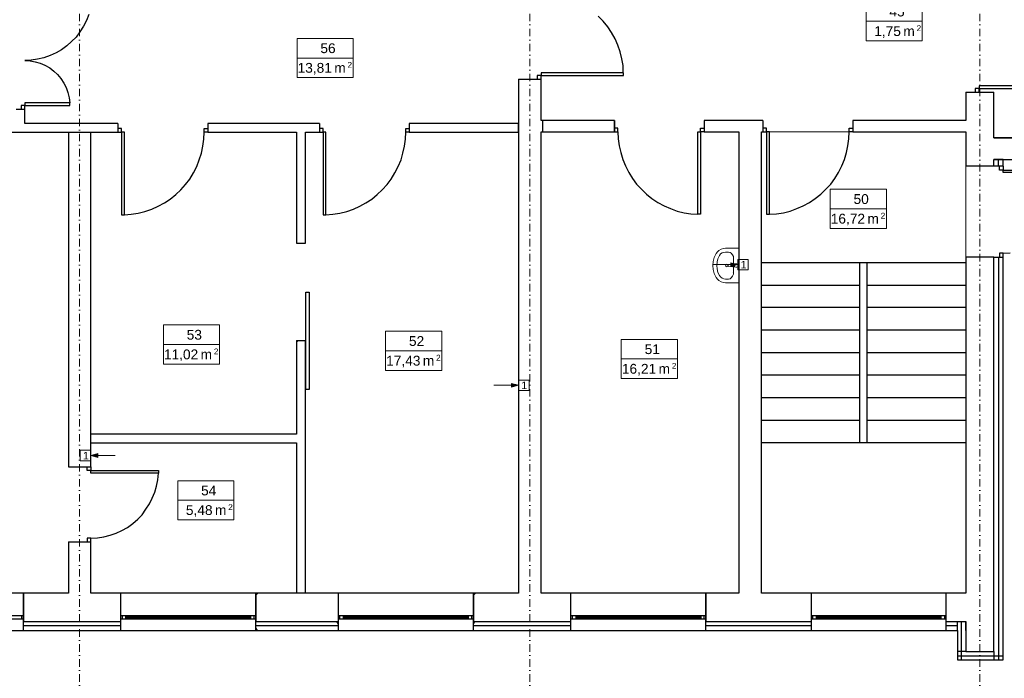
# Model space of a CAD drawing. Header units: millimetres. Extents: x -25785 to 64215, y 1802 to 45092.
# Tile 47 of 53: x 38507 to 51630, y 19791 to 28570. Entities that reach past the tile are written whole.
import ezdxf
from ezdxf.enums import TextEntityAlignment as Align

# ---------------------------------------------------------------- set-up
doc = ezdxf.new("R2010")
doc.units = ezdxf.units.MM
doc.header["$MEASUREMENT"] = 0
doc.linetypes.add('DASHDOTX2', pattern=[2, 1, -0.5, 0, -0.5])
for name, color, linetype, lineweight in [('2D - Rysunki i Obrazki_Nr_pióra__4', 84, 'Continuous', 13), ('GA Opis pomieszczeń', 7, 'Continuous', 15), ('Osie', 6, 'DASHDOTX2', 15), ('went grawita', 150, 'Continuous', 13)]:
    doc.layers.add(name, color=color, linetype=linetype, lineweight=lineweight)
for name, color, linetype in [('Cienka', 8, 'Continuous'), ('Stolarka', 4, 'Continuous'), ('Ściany', 2, 'Continuous')]:
    doc.layers.add(name, color=color, linetype=linetype)
doc.styles.add('ARIAL', font='arial.ttf')
doc.styles.add('GENERATED_STYLE_1', font='arial.ttf')
doc.linetypes.add('BATTING', pattern='A,0.0001,-0.1,[134,ltypeshp.shx,S=0.1,R=0,X=-0.1,Y=0],-0.2,[134,ltypeshp.shx,S=0.1,R=180,X=0.1,Y=0],-0.1', length=0.4001)

# ---------------------------------------------------------------- blocks, each defined once
blk = doc.blocks.new('opis_pom')
for p, q in [((-57.5, 20), (-0.2, 20)), ((-57.5, -20), (-57.5, 20)), ((-57.5, -20), (-0.2, -20))]:
    blk.add_line(p, q)
at = {"ltscale": 10}
for p, q in [((-0.2, -20), (-0.2, 20)), ((-57.5, 0), (-0.2, 0))]:
    blk.add_line(p, q, dxfattribs=at)
at = {"ltscale": 20, "style": 'ARIAL'}
for s, height, p in [('m', 10, (-7.9, -5)), ('2', 6, (-1.4, -4))]:
    blk.add_text(s, height=height, dxfattribs=at).set_placement(p, align=Align.TOP_RIGHT)
at = {"ltscale": 10, "width": 0.7}
blk.add_attdef('NUMER_POM', text='', height=10, dxfattribs=at).set_placement((-80.1, 2), align=Align.BOTTOM_RIGHT)
blk.add_attdef('POWIERZCHNIA', text='', height=10, dxfattribs=at).set_placement((-103.4, -5), align=Align.TOP_LEFT)

msp = doc.modelspace()

# ---------------------------------------------------------------- hatches: boundary and pattern name
at = {"layer": 'went grawita', "linetype": 'Continuous'}
for points in [[(48078.1573, 25305.53542), (47984.85605, 25330.53542), (47984.85605, 25280.53542)], [(45155.35042, 23697.01201), (45062.04917, 23722.01201), (45062.04917, 23672.01201)], [(39452.86624, 22760.49066), (39546.16749, 22785.49066), (39546.16749, 22735.49066)]]:
    msp.add_hatch(color=256, dxfattribs=at).paths.add_polyline_path(points)

# ---------------------------------------------------------------- linework, layer by layer
at = {"layer": '2D - Rysunki i Obrazki_Nr_pióra__4', "linetype": 'Continuous', "flags": 128}
for points in [[(47805.45446, 25476.97565), (47788.43024, 25451.62847)], [(47826.26185, 25493.93682), (47805.45446, 25476.97565)], [(47855.89661, 25510.83494), (47826.26185, 25493.93682)], [(47868.50714, 25460.07753), (47847.69976, 25447.34089)], [(47885.53136, 25519.34705), (47855.89661, 25510.83494)], [(47889.94505, 25468.52659), (47868.50714, 25460.07753)], [(47915.16612, 25523.57158), (47885.53136, 25519.34705)], [(47915.16612, 25472.75112), (47889.94505, 25468.52659)], [(48092.97467, 25523.57158), (47915.16612, 25523.57158)], [(47953.62826, 25472.75112), (47915.16612, 25472.75112)], [(47974.43564, 25468.52659), (47953.62826, 25472.75112)], [(47991.45986, 25455.78995), (47974.43564, 25468.52659)], [(48092.97467, 25523.57158), (48092.97467, 25062.15208)], [(47749.96811, 25345.76302), (47746.18495, 25294.94257)], [(47762.57864, 25400.80801), (47749.96811, 25345.76302)], [(47788.43024, 25451.62847), (47762.57864, 25400.80801)], [(47801.04078, 25341.5385), (47796.62709, 25294.94257)], [(47813.65131, 25383.84684), (47801.04078, 25341.5385)], [(47835.08922, 25426.15519), (47813.65131, 25383.84684)], [(47847.69976, 25447.34089), (47835.08922, 25426.15519)], [(48008.48409, 25434.6673), (47991.45986, 25455.78995)], [(48021.09462, 25413.4816), (48008.48409, 25434.6673)], [(48021.09462, 25383.84684), (48021.09462, 25413.4816)], [(48021.09462, 25383.84684), (48021.09462, 25201.81376)], [(47746.18495, 25294.94257), (47749.96811, 25239.96063)], [(47749.96811, 25239.96063), (47762.57864, 25184.85259)], [(47796.62709, 25294.94257), (47801.04078, 25248.40969)], [(47801.04078, 25248.40969), (47813.65131, 25201.81376)], [(47813.65131, 25201.81376), (47835.08922, 25159.50541)], [(47919.57981, 25303.45468), (47915.16612, 25294.94257)], [(47915.16612, 25294.94257), (47919.57981, 25286.49351)], [(47923.9935, 25307.67921), (47919.57981, 25303.45468)], [(47919.57981, 25286.49351), (47923.9935, 25278.04445)], [(47932.19035, 25311.90374), (47923.9935, 25307.67921)], [(47923.9935, 25278.04445), (47932.19035, 25273.81992)], [(47940.38719, 25307.67921), (47932.19035, 25311.90374)], [(47932.19035, 25273.81992), (47940.38719, 25278.04445)], [(47949.21457, 25303.45468), (47940.38719, 25307.67921)], [(47940.38719, 25278.04445), (47949.21457, 25286.49351)], [(47953.62826, 25303.45468), (47944.80088, 25299.1671)], [(47944.80088, 25299.1671), (47944.80088, 25294.94257)], [(47944.80088, 25294.94257), (47944.80088, 25286.49351)], [(47944.80088, 25286.49351), (47953.62826, 25282.26898)], [(47949.21457, 25294.94257), (47949.21457, 25303.45468)], [(47949.21457, 25286.49351), (47949.21457, 25294.94257)], [(47953.62826, 25303.45468), (48004.0704, 25311.90374)], [(48004.0704, 25273.81992), (47953.62826, 25282.26898)], [(48004.0704, 25307.67921), (47995.87355, 25299.1671)], [(47995.87355, 25299.1671), (47995.87355, 25286.49351)], [(47995.87355, 25286.49351), (48004.0704, 25278.04445)], [(48004.0704, 25307.67921), (47999.65671, 25299.1671)], [(47999.65671, 25299.1671), (47999.65671, 25286.49351)], [(47999.65671, 25286.49351), (48004.0704, 25278.04445)], [(48016.68093, 25316.12827), (48004.0704, 25307.67921)], [(48016.68093, 25316.12827), (48004.0704, 25307.67921)], [(48008.48409, 25303.45468), (48004.0704, 25294.94257)], [(48004.0704, 25294.94257), (48008.48409, 25282.26898)], [(48004.0704, 25278.04445), (48016.68093, 25273.81992)], [(48004.0704, 25278.04445), (48016.68093, 25273.81992)], [(48016.68093, 25307.67921), (48008.48409, 25303.45468)], [(48008.48409, 25282.26898), (48016.68093, 25278.04445)], [(48016.68093, 25316.12827), (48055.14307, 25316.12827)], [(48033.70516, 25307.67921), (48016.68093, 25307.67921)], [(48016.68093, 25278.04445), (48033.70516, 25278.04445)], [(48016.68093, 25273.81992), (48055.14307, 25269.53234)], [(48021.09462, 25201.81376), (48016.68093, 25197.58923)], [(48021.09462, 25176.40353), (48021.09462, 25201.81376)], [(48033.70516, 25278.04445), (48033.70516, 25307.67921)], [(48033.70516, 25278.04445), (48033.70516, 25307.67921)], [(48063.33992, 25316.12827), (48050.72938, 25316.12827)], [(48050.72938, 25269.53234), (48063.33992, 25269.53234)], [(48055.14307, 25316.12827), (48058.92623, 25316.12827)], [(48055.14307, 25269.53234), (48058.92623, 25269.53234)], [(48072.16729, 25311.90374), (48058.92623, 25316.12827)], [(48058.92623, 25269.53234), (48072.16729, 25273.81992)], [(48075.95045, 25311.90374), (48063.33992, 25316.12827)], [(48063.33992, 25269.53234), (48075.95045, 25273.81992)], [(48080.36414, 25299.1671), (48072.16729, 25311.90374)], [(48072.16729, 25273.81992), (48080.36414, 25286.49351)], [(48080.36414, 25299.1671), (48075.95045, 25311.90374)], [(48075.95045, 25273.81992), (48080.36414, 25286.49351)], [(48080.36414, 25286.49351), (48080.36414, 25299.1671)], [(48080.36414, 25286.49351), (48080.36414, 25299.1671)], [(47762.57864, 25184.85259), (47788.43024, 25134.09519)], [(47788.43024, 25134.09519), (47805.45446, 25112.90949)], [(47805.45446, 25112.90949), (47826.26185, 25091.78684)], [(47826.26185, 25091.78684), (47855.89661, 25074.82567)], [(47835.08922, 25159.50541), (47847.69976, 25142.54424)], [(47847.69976, 25142.54424), (47868.50714, 25125.64613)], [(47855.89661, 25074.82567), (47885.53136, 25066.37661)], [(47868.50714, 25125.64613), (47889.94505, 25117.13402)], [(47885.53136, 25066.37661), (47915.16612, 25062.15208)], [(47889.94505, 25117.13402), (47915.16612, 25112.90949)], [(47953.62826, 25112.90949), (47915.16612, 25112.90949)], [(47953.62826, 25112.90949), (47974.43564, 25117.13402)], [(47974.43564, 25117.13402), (47991.45986, 25129.87066)], [(47991.45986, 25129.87066), (48008.48409, 25150.9933)], [(48008.48409, 25150.9933), (48021.09462, 25176.40353)], [(48092.97467, 25062.15208), (47915.16612, 25062.15208)]]:
    msp.add_lwpolyline(points, dxfattribs=at)
at = {"layer": 'Cienka', "linetype": 'BATTING', "ltscale": 150}
for p, q in [((51553.62089, 26615.77006), (51553.62089, 26704.67434)), ((51553.62089, 25405.03254), (51553.62089, 20037.16892)), ((39855.14232, 20488.0271), (38555.62663, 20488.0271)), ((42754.93497, 20488.0271), (41654.03522, 20488.0271)), ((45853.34356, 20488.0271), (44553.82787, 20488.0271)), ((49058.31117, 20488.0271), (47652.86698, 20488.0271)), ((51005.37786, 20488.0271), (50857.20407, 20488.0271)), ((51060.54895, 20037.16892), (51060.54895, 20549.40888)), ((51005.37786, 20092.18239), (51615.09726, 20092.18239))]:
    msp.add_line(p, q, dxfattribs=at)
at = {"layer": 'Cienka', "linetype": 'Continuous'}
for p, q in [((51615.09726, 26615.77006), (51492.14453, 26615.77006)), ((51492.14453, 25405.03254), (51615.09726, 25405.03254))]:
    msp.add_line(p, q, dxfattribs=at)
at = {"layer": 'Cienka'}
for p, q in [((51005.37786, 20426.64532), (51005.37786, 20549.40888)), ((51115.72005, 20147.19585), (51005.37786, 20147.19585)), ((51492.14453, 20147.19585), (51492.14453, 20037.16892))]:
    msp.add_line(p, q, dxfattribs=at)
at = {"layer": 'Cienka', "linetype": 'Continuous', "flags": 128}
for points in [[(51615.09726, 26615.77006), (51615.09726, 26704.67434)], [(48393.73595, 25333.02638), (51115.72005, 25333.02638)], [(48393.73595, 25333.02638), (51115.72005, 25333.02638)], [(49705.86217, 22932.8001), (49705.86217, 25333.02638)], [(49803.59382, 22932.8001), (49803.59382, 25333.02638)], [(51615.09726, 20147.19585), (51615.09726, 25405.03254)], [(48393.73595, 25032.51732), (49705.86217, 25032.51732)], [(49803.59382, 25032.51732), (51115.72005, 25032.51732)], [(48393.73595, 24736.16974), (49705.86217, 24736.16974)], [(49803.59382, 24736.16974), (51115.72005, 24736.16974)], [(48393.73595, 24435.59762), (49705.86217, 24435.59762)], [(49803.59382, 24435.59762), (51115.72005, 24435.59762)], [(48393.73595, 24135.02551), (49705.86217, 24135.02551)], [(49803.59382, 24135.02551), (51115.72005, 24135.02551)], [(48393.73595, 23834.45339), (49705.86217, 23834.45339)], [(49803.59382, 23834.45339), (51115.72005, 23834.45339)], [(48393.73595, 23533.88128), (49705.86217, 23533.88128)], [(49803.59382, 23533.88128), (51115.72005, 23533.88128)], [(48393.73595, 23233.30916), (49705.86217, 23233.30916)], [(49803.59382, 23233.30916), (51115.72005, 23233.30916)], [(48393.73595, 22932.8001), (51115.72005, 22932.8001)], [(38555.62663, 20426.64532), (39855.14232, 20426.64532)], [(41654.03522, 20426.64532), (42754.93497, 20426.64532)], [(44553.82787, 20426.64532), (45853.34356, 20426.64532)], [(47652.86698, 20426.64532), (49058.31117, 20426.64532)], [(50857.20407, 20426.64532), (51005.37786, 20426.64532)], [(51005.37786, 20426.64532), (51005.37786, 20037.16892)], [(51615.09726, 20037.16892), (51615.09726, 20147.19585)], [(51005.37786, 20037.16892), (51615.09726, 20037.16892)]]:
    msp.add_lwpolyline(points, dxfattribs=at)
at = {"layer": 'Osie', "ltscale": 100}
for p, q in [((39304.69245, 41255.70129), (39304.69245, 15638.42236)), ((45305.41579, 41255.70129), (45305.41579, 15638.42236)), ((51304.24755, 41255.70129), (51304.24755, 15638.42236))]:
    msp.add_line(p, q, dxfattribs=at)
at = {"layer": 'Stolarka', "linetype": 'Continuous', "flags": 128}
for points in [[(39427.34898, 28639.32765), (39397.71251, 28558.86536)], [(46285.2544, 28550.41537), (46217.78804, 28618.13395)], [(39355.38152, 28482.69822), (39308.80311, 28406.48334)], [(39397.71251, 28558.86536), (39355.38152, 28482.69822)], [(46344.52392, 28474.18469), (46285.2544, 28550.41537)], [(39308.80311, 28406.48334), (39258.02501, 28338.7633)], [(46395.59659, 28397.954), (46344.52392, 28474.18469)], [(46442.25557, 28313.3373), (46395.59659, 28397.954)], [(39135.23173, 28220.21744), (39063.26427, 28169.39161)], [(39198.75208, 28279.49037), (39135.23173, 28220.21744)], [(39258.02501, 28338.7633), (39198.75208, 28279.49037)], [(46480.08718, 28228.65756), (46442.25557, 28313.3373)], [(46509.72194, 28139.75328), (46480.08718, 28228.65756)], [(38910.88225, 28093.22446), (38830.46769, 28063.588)], [(38991.29682, 28127.06062), (38910.88225, 28093.22446)], [(39063.26427, 28169.39161), (38991.29682, 28127.06062)], [(46531.15985, 28046.62448), (46509.72194, 28139.75328)], [(38661.096, 28029.70412), (38576.43402, 28025.4567)], [(38576.43402, 28025.4567), (38644.15406, 28021.25701)], [(38644.15406, 28021.25701), (38711.92182, 28008.56248)], [(38745.75798, 28042.39864), (38661.096, 28029.70412)], [(38711.92182, 28008.56248), (38779.64186, 27991.62054)], [(38830.46769, 28063.588), (38745.75798, 28042.39864)], [(38779.64186, 27991.62054), (38843.16221, 27961.98408)], [(38843.16221, 27961.98408), (38906.63484, 27928.10019)], [(46548.18407, 27957.7202), (46531.15985, 28046.62448)], [(46551.96723, 27860.36687), (46548.18407, 27957.7202)], [(38906.63484, 27928.10019), (38961.66035, 27885.7692)], [(38961.66035, 27885.7692), (39012.48617, 27839.1908)], [(39012.48617, 27839.1908), (39054.81717, 27784.16528)], [(45455.48116, 27826.50758), (45405.03902, 27826.50758)], [(45405.03902, 27826.50758), (45405.03902, 27775.68712)], [(46556.38092, 27860.36687), (45455.48116, 27860.36687)], [(45455.48116, 27860.36687), (45455.48116, 27826.50758)], [(45455.48116, 27775.68712), (45455.48116, 27826.50758)], [(45455.48116, 27826.50758), (46556.38092, 27826.50758)], [(46556.38092, 27826.50758), (46556.38092, 27860.36687)], [(39054.81717, 27784.16528), (39092.90074, 27724.89235)], [(39092.90074, 27724.89235), (39126.78462, 27665.66714)], [(39126.78462, 27665.66714), (39147.92626, 27597.89938)], [(39147.92626, 27597.89938), (39164.8682, 27530.17933)], [(51293.5286, 27652.92356), (51242.45593, 27652.92356)], [(51242.45593, 27652.92356), (51242.45593, 27602.1031)], [(52394.42835, 27686.78285), (51293.5286, 27686.78285)], [(51293.5286, 27686.78285), (51293.5286, 27652.92356)], [(51293.5286, 27602.1031), (51293.5286, 27652.92356)], [(51293.5286, 27652.92356), (52394.42835, 27652.92356)], [(39173.31531, 27462.45929), (38576.43402, 27462.45929)], [(38576.43402, 27462.45929), (38576.43402, 27424.328)], [(39164.8682, 27530.17933), (39173.31531, 27462.45929)], [(39173.31531, 27424.328), (39173.31531, 27462.45929)], [(38576.43402, 27424.328), (38525.65592, 27424.328)], [(38525.65592, 27424.328), (38525.65592, 27377.79731)], [(38576.43402, 27377.79731), (38576.43402, 27424.328)], [(38576.43402, 27424.328), (39173.31531, 27424.328)], [(39863.33917, 27119.4979), (39812.89703, 27119.4979)], [(39812.89703, 27068.7405), (39863.33917, 27068.7405)], [(39863.33917, 27068.7405), (39863.33917, 27119.4979)], [(39863.33917, 27068.7405), (39863.33917, 25968.09295)], [(39901.8013, 27068.7405), (39863.33917, 27068.7405)], [(39901.8013, 25968.09295), (39901.8013, 27068.7405)], [(40959.82524, 26975.54864), (40964.23892, 27068.7405)], [(40964.23892, 27068.7405), (40964.23892, 27119.4979)], [(40964.23892, 27119.4979), (41014.68107, 27119.4979)], [(41014.68107, 27068.7405), (40964.23892, 27068.7405)], [(42551.90535, 27119.4979), (42500.83268, 27119.4979)], [(42500.83268, 27068.7405), (42551.90535, 27068.7405)], [(42551.90535, 27068.7405), (42551.90535, 27119.4979)], [(42551.90535, 27068.7405), (42551.90535, 25968.09295)], [(42585.32327, 27068.7405), (42551.90535, 27068.7405)], [(42585.32327, 25968.09295), (42585.32327, 27068.7405)], [(43647.76089, 26975.54864), (43652.17458, 27068.7405)], [(43652.17458, 27068.7405), (43652.17458, 27119.4979)], [(43652.17458, 27119.4979), (43698.83356, 27119.4979)], [(43698.83356, 27068.7405), (43652.17458, 27068.7405)], [(46480.08718, 27123.72243), (46433.4282, 27123.72243)], [(46433.4282, 27072.96503), (46480.08718, 27072.96503)], [(46480.08718, 27072.96503), (46480.08718, 27123.72243)], [(46480.08718, 27072.96503), (46484.50086, 26979.83622)], [(47546.93848, 25976.54201), (47546.93848, 27072.96503)], [(47546.93848, 27072.96503), (47580.98693, 27072.96503)], [(47580.98693, 27072.96503), (47580.98693, 27123.72243)], [(47580.98693, 27123.72243), (47631.42907, 27123.72243)], [(47631.42907, 27072.96503), (47580.98693, 27072.96503)], [(47580.98693, 27072.96503), (47580.98693, 25976.54201)], [(48461.20231, 27123.72243), (48410.76017, 27123.72243)], [(48410.76017, 27072.96503), (48461.20231, 27072.96503)], [(48461.20231, 27072.96503), (48461.20231, 27123.72243)], [(48461.20231, 27072.96503), (48461.20231, 25976.54201)], [(48499.66445, 27072.96503), (48461.20231, 27072.96503)], [(48499.66445, 25976.54201), (48499.66445, 27072.96503)], [(49557.68838, 26979.83622), (49562.10207, 27072.96503)], [(49562.10207, 27072.96503), (49562.10207, 27123.72243)], [(49562.10207, 27123.72243), (49612.54421, 27123.72243)], [(49612.54421, 27072.96503), (49562.10207, 27072.96503)], [(40947.2147, 26882.48289), (40959.82524, 26975.54864)], [(43635.15036, 26882.48289), (43647.76089, 26975.54864)], [(46484.50086, 26979.83622), (46497.1114, 26886.70742)], [(49545.07784, 26886.70742), (49557.68838, 26979.83622)], [(40900.55572, 26700.38675), (40930.19048, 26789.35408)], [(40930.19048, 26789.35408), (40947.2147, 26882.48289)], [(43589.1219, 26700.38675), (43614.34297, 26789.35408)], [(43614.34297, 26789.35408), (43635.15036, 26882.48289)], [(46497.1114, 26886.70742), (46518.54931, 26797.80314)], [(46518.54931, 26797.80314), (46543.77038, 26704.67434)], [(49498.41886, 26704.67434), (49528.05362, 26797.80314)], [(49528.05362, 26797.80314), (49545.07784, 26886.70742)], [(40866.50727, 26611.54553), (40900.55572, 26700.38675)], [(43550.65977, 26611.54553), (43589.1219, 26700.38675)], [(46543.77038, 26704.67434), (46581.60199, 26619.99459)], [(49464.37042, 26619.99459), (49498.41886, 26704.67434)], [(40773.81984, 26446.41057), (40824.26198, 26526.86578)], [(40824.26198, 26526.86578), (40866.50727, 26611.54553)], [(43457.3418, 26446.41057), (43508.41447, 26526.86578)], [(43508.41447, 26526.86578), (43550.65977, 26611.54553)], [(46581.60199, 26619.99459), (46623.84728, 26535.31484)], [(46623.84728, 26535.31484), (46674.91995, 26454.85963)], [(49371.68298, 26454.85963), (49422.12512, 26535.31484)], [(49422.12512, 26535.31484), (49464.37042, 26619.99459)], [(51564.65511, 26564.9496), (51564.65511, 26615.77006)], [(51615.09726, 26564.9496), (51564.65511, 26564.9496)], [(51615.09726, 26615.77006), (51615.09726, 26564.9496)], [(51615.09726, 26564.9496), (52724.19386, 26564.9496)], [(51615.09726, 26531.09031), (51615.09726, 26564.9496)], [(52724.19386, 26531.09031), (51615.09726, 26531.09031)], [(40718.33348, 26374.46746), (40773.81984, 26446.41057)], [(43402.48597, 26374.46746), (43457.3418, 26446.41057)], [(46674.91995, 26454.85963), (46729.77578, 26378.69199)], [(46729.77578, 26378.69199), (46793.45899, 26310.97342)], [(49253.14395, 26310.97342), (49316.19662, 26378.69199)], [(49316.19662, 26378.69199), (49371.68298, 26454.85963)], [(40587.18391, 26238.96726), (40655.2808, 26302.4613)], [(40655.2808, 26302.4613), (40718.33348, 26374.46746)], [(43271.3364, 26238.96726), (43338.80277, 26302.4613)], [(43338.80277, 26302.4613), (43402.48597, 26374.46746)], [(46793.45899, 26310.97342), (46860.92535, 26243.25484)], [(49185.04705, 26243.25484), (49253.14395, 26310.97342)], [(40350.10584, 26082.34441), (40435.22696, 26128.94034)], [(40435.22696, 26128.94034), (40510.89017, 26179.69774)], [(40510.89017, 26179.69774), (40587.18391, 26238.96726)], [(43038.67202, 26082.34441), (43118.74892, 26128.94034)], [(43118.74892, 26128.94034), (43199.45635, 26179.69774)], [(43199.45635, 26179.69774), (43271.3364, 26238.96726)], [(46860.92535, 26243.25484), (46933.43593, 26188.20985)], [(46933.43593, 26188.20985), (47013.51283, 26133.16486)], [(47013.51283, 26133.16486), (47094.22026, 26090.79347)], [(48947.96899, 26090.79347), (49033.0901, 26133.16486)], [(49033.0901, 26133.16486), (49109.38384, 26188.20985)], [(49109.38384, 26188.20985), (49185.04705, 26243.25484)], [(39994.48874, 25976.54201), (40087.8067, 25989.2156)], [(40087.8067, 25989.2156), (40176.71098, 26014.62583)], [(40176.71098, 26014.62583), (40265.61526, 26044.26059)], [(40265.61526, 26044.26059), (40350.10584, 26082.34441)], [(42678.64123, 25976.54201), (42771.9592, 25989.2156)], [(42771.9592, 25989.2156), (42864.64663, 26014.62583)], [(42864.64663, 26014.62583), (42953.55091, 26044.26059)], [(42953.55091, 26044.26059), (43038.67202, 26082.34441)], [(47094.22026, 26090.79347), (47178.71085, 26052.70965)], [(47178.71085, 26052.70965), (47267.61512, 26018.85036)], [(47267.61512, 26018.85036), (47360.93309, 25997.66466)], [(47360.93309, 25997.66466), (47453.62052, 25980.76654)], [(48592.35188, 25980.76654), (48685.66985, 25997.66466)], [(48685.66985, 25997.66466), (48774.57412, 26018.85036)], [(48774.57412, 26018.85036), (48863.4784, 26052.70965)], [(48863.4784, 26052.70965), (48947.96899, 26090.79347)], [(39863.33917, 25968.09295), (39901.8013, 25968.09295)], [(39901.8013, 25968.09295), (39994.48874, 25976.54201)], [(42551.90535, 25968.09295), (42585.32327, 25968.09295)], [(42585.32327, 25968.09295), (42678.64123, 25976.54201)], [(47453.62052, 25980.76654), (47546.93848, 25976.54201)], [(47580.98693, 25976.54201), (47546.93848, 25976.54201)], [(48461.20231, 25976.54201), (48499.66445, 25976.54201)], [(48499.66445, 25976.54201), (48592.35188, 25980.76654)], [(51615.09726, 25455.78995), (51708.41522, 25460.07753)], [(51615.09726, 25455.78995), (51564.65511, 25455.78995)], [(51564.65511, 25455.78995), (51564.65511, 25405.03254)], [(51615.09726, 25405.03254), (51615.09726, 25455.78995)], [(42318.61044, 23639.74672), (42318.61044, 24939.32546)], [(42318.61044, 24939.32546), (42365.26943, 24939.32546)], [(42365.26943, 24939.32546), (42365.26943, 23639.74672)], [(42365.26943, 23639.74672), (42318.61044, 23639.74672)], [(39406.20726, 22560.22183), (39406.20726, 22611.04228)], [(39452.86624, 22611.04228), (39452.86624, 22560.22183)], [(39452.86624, 22560.22183), (39406.20726, 22560.22183)], [(39452.86624, 22560.22183), (40354.51953, 22560.22183)], [(39452.86624, 22526.36254), (39452.86624, 22560.22183)], [(40354.51953, 22526.36254), (39452.86624, 22526.36254)], [(40346.32268, 22437.45826), (40354.51953, 22526.36254)], [(40354.51953, 22560.22183), (40354.51953, 22526.36254)], [(40307.86055, 22272.38635), (40329.29846, 22352.77852)], [(40329.29846, 22352.77852), (40346.32268, 22437.45826)], [(40235.9805, 22115.70045), (40273.8121, 22191.93113)], [(40273.8121, 22191.93113), (40307.86055, 22272.38635)], [(40189.32151, 22043.75734), (40235.9805, 22115.70045)], [(40079.60986, 21912.54472), (40138.87937, 21971.75118)], [(40138.87937, 21971.75118), (40189.32151, 22043.75734)], [(39867.75286, 21760.1464), (39944.0466, 21802.45474)], [(39944.0466, 21802.45474), (40015.92665, 21853.2752)], [(40015.92665, 21853.2752), (40079.60986, 21912.54472)], [(39452.86624, 21658.50548), (39406.20726, 21658.50548)], [(39406.20726, 21658.50548), (39406.20726, 21607.74808)], [(39452.86624, 21658.50548), (39541.77051, 21662.73001)], [(39452.86624, 21607.74808), (39452.86624, 21658.50548)], [(39541.77051, 21662.73001), (39626.2611, 21675.46665)], [(39626.2611, 21675.46665), (39711.38222, 21696.5893)], [(39711.38222, 21696.5893), (39791.45912, 21726.28711)], [(39791.45912, 21726.28711), (39867.75286, 21760.1464)], [(38555.62663, 20926.14863), (36756.10321, 20926.14863)], [(38555.62663, 20426.64532), (38555.62663, 20926.14863)], [(38555.62663, 20913.47504), (38568.23717, 20926.14863)], [(38555.62663, 20926.14863), (38555.62663, 20549.40888)], [(39855.14232, 20426.64532), (39855.14232, 20926.14863)], [(41654.03522, 20926.14863), (39855.14232, 20926.14863)], [(39855.14232, 20549.40888), (39855.14232, 20926.14863)], [(41654.03522, 20426.64532), (41654.03522, 20926.14863)], [(41654.03522, 20900.7384), (41679.25629, 20926.14863)], [(41654.03522, 20926.14863), (41654.03522, 20549.40888)], [(42754.93497, 20426.64532), (42754.93497, 20926.14863)], [(44553.82787, 20926.14863), (42754.93497, 20926.14863)], [(42754.93497, 20549.40888), (42754.93497, 20926.14863)], [(44553.82787, 20426.64532), (44553.82787, 20926.14863)], [(44553.82787, 20900.7384), (44579.67947, 20926.14863)], [(44553.82787, 20926.14863), (44553.82787, 20549.40888)], [(45853.34356, 20426.64532), (45853.34356, 20926.14863)], [(47652.86698, 20926.14863), (45853.34356, 20926.14863)], [(45853.34356, 20549.40888), (45853.34356, 20926.14863)], [(47652.86698, 20426.64532), (47652.86698, 20926.14863)], [(47652.86698, 20926.14863), (47652.86698, 20549.40888)], [(49058.31117, 20426.64532), (49058.31117, 20926.14863)], [(50857.20407, 20926.14863), (49058.31117, 20926.14863)], [(50857.20407, 20426.64532), (50857.20407, 20926.14863)], [(38555.62663, 20621.35198), (36756.10321, 20621.35198)], [(38534.18872, 20579.04364), (38534.18872, 20621.35198)], [(41654.03522, 20621.35198), (39855.14232, 20621.35198)], [(39875.94971, 20579.04364), (39875.94971, 20621.35198)], [(39922.60869, 20579.04364), (39922.60869, 20621.35198)], [(41586.56885, 20608.6784), (39922.60869, 20608.6784)], [(41586.56885, 20579.04364), (41586.56885, 20621.35198)], [(41633.22784, 20579.04364), (41633.22784, 20621.35198)], [(44553.82787, 20621.35198), (42754.93497, 20621.35198)], [(42775.74236, 20579.04364), (42775.74236, 20621.35198)], [(42822.40134, 20579.04364), (42822.40134, 20621.35198)], [(44486.36151, 20608.6784), (42822.40134, 20608.6784)], [(44486.36151, 20579.04364), (44486.36151, 20621.35198)], [(44533.02049, 20579.04364), (44533.02049, 20621.35198)], [(47652.86698, 20621.35198), (45853.34356, 20621.35198)], [(45874.78147, 20579.04364), (45874.78147, 20621.35198)], [(45921.44045, 20579.04364), (45921.44045, 20621.35198)], [(47589.18378, 20608.6784), (45921.44045, 20608.6784)], [(47589.18378, 20579.04364), (47589.18378, 20621.35198)], [(47631.42907, 20579.04364), (47631.42907, 20621.35198)], [(50857.20407, 20621.35198), (49058.31117, 20621.35198)], [(49079.11855, 20579.04364), (49079.11855, 20621.35198)], [(49125.77754, 20579.04364), (49125.77754, 20621.35198)], [(50789.7377, 20608.6784), (49125.77754, 20608.6784)], [(50789.7377, 20579.04364), (50789.7377, 20621.35198)], [(50836.39668, 20579.04364), (50836.39668, 20621.35198)], [(38555.62663, 20579.04364), (36756.10321, 20579.04364)], [(41654.03522, 20579.04364), (39855.14232, 20579.04364)], [(41586.56885, 20595.94176), (39922.60869, 20595.94176)], [(42754.93497, 20511.32506), (42733.49706, 20549.40888)], [(44553.82787, 20579.04364), (42754.93497, 20579.04364)], [(44486.36151, 20595.94176), (42822.40134, 20595.94176)], [(44553.82787, 20515.54959), (44570.85209, 20549.40888)], [(45853.34356, 20540.95982), (45849.5604, 20549.40888)], [(47652.86698, 20579.04364), (45853.34356, 20579.04364)], [(47589.18378, 20595.94176), (45921.44045, 20595.94176)], [(47661.06383, 20549.40888), (47652.86698, 20557.85794)], [(49058.31117, 20545.18435), (49053.89748, 20549.40888)], [(50857.20407, 20579.04364), (49058.31117, 20579.04364)], [(50789.7377, 20595.94176), (49125.77754, 20595.94176)], [(36756.10321, 20426.64532), (38555.62663, 20426.64532)], [(38559.40979, 20426.64532), (38555.62663, 20435.09437)], [(39855.14232, 20426.64532), (41654.03522, 20426.64532)], [(41675.47313, 20426.64532), (41654.03522, 20464.72913)], [(42754.93497, 20426.64532), (44553.82787, 20426.64532)], [(45853.34356, 20426.64532), (47652.86698, 20426.64532)], [(49058.31117, 20426.64532), (50857.20407, 20426.64532)]]:
    msp.add_lwpolyline(points, dxfattribs=at)
at = {"layer": 'went grawita', "linetype": 'Continuous'}
for p, q in [((48078.1573, 25305.53542), (47984.85605, 25330.53542)), ((47984.85605, 25280.53542), (47984.85605, 25330.53542)), ((48078.1573, 25235.53542), (48078.1573, 25375.53542)), ((48078.1573, 25375.53542), (48218.1573, 25375.53542)), ((48218.1573, 25375.53542), (48218.1573, 25235.53542)), ((47750.46518, 25305.53542), (47984.85605, 25305.53542)), ((48078.1573, 25305.53542), (47984.85605, 25280.53542)), ((48218.1573, 25235.53542), (48078.1573, 25235.53542)), ((45155.35042, 23627.01201), (45155.35042, 23767.01201)), ((45155.35042, 23767.01201), (45295.35042, 23767.01201)), ((45295.35042, 23767.01201), (45295.35042, 23627.01201)), ((44827.65831, 23697.01201), (45062.04917, 23697.01201)), ((45155.35042, 23697.01201), (45062.04917, 23722.01201)), ((45062.04917, 23672.01201), (45062.04917, 23722.01201)), ((45155.35042, 23697.01201), (45062.04917, 23672.01201)), ((45295.35042, 23627.01201), (45155.35042, 23627.01201)), ((39312.86624, 22690.49066), (39312.86624, 22830.49066)), ((39312.86624, 22830.49066), (39452.86624, 22830.49066)), ((39452.86624, 22830.49066), (39452.86624, 22690.49066)), ((39452.86624, 22760.49066), (39546.16749, 22785.49066)), ((39452.86624, 22760.49066), (39546.16749, 22735.49066)), ((39546.16749, 22735.49066), (39546.16749, 22785.49066)), ((39780.55835, 22760.49066), (39546.16749, 22760.49066)), ((39452.86624, 22690.49066), (39312.86624, 22690.49066))]:
    msp.add_line(p, q, dxfattribs=at)
at = {"layer": 'went grawita'}
msp.add_lwpolyline([(51115.72005, 20926.14863), (48393.73595, 20926.14863), (48393.73595, 27072.96503), (51115.72005, 27072.96503)], close=True, dxfattribs=at)
at = {"layer": 'Ściany', "linetype": 'Continuous', "flags": 128}
for points in [[(45155.35042, 27775.68712), (45455.48116, 27775.68712)], [(45155.35042, 27775.68712), (45155.35042, 20926.14863)], [(45455.48116, 27225.36335), (45455.48116, 27775.68712)], [(51115.72005, 27602.1031), (51492.14453, 27602.1031)], [(51115.72005, 27602.1031), (51115.72005, 27225.36335)], [(51492.14453, 26996.73434), (51492.14453, 27602.1031)], [(38457.89498, 27377.79731), (38576.43402, 27377.79731)], [(38576.43402, 27187.27953), (38576.43402, 27377.79731)], [(39812.89703, 27187.27953), (38576.43402, 27187.27953)], [(39812.89703, 27187.27953), (39812.89703, 27068.7405)], [(41014.68107, 27187.27953), (41014.68107, 27068.7405)], [(42500.83268, 27187.27953), (41014.68107, 27187.27953)], [(42500.83268, 27187.27953), (42500.83268, 27068.7405)], [(43698.83356, 27187.27953), (43698.83356, 27068.7405)], [(45155.35042, 27187.27953), (43698.83356, 27187.27953)], [(45155.35042, 27068.7405), (45155.35042, 27187.27953)], [(46433.4282, 27225.36335), (45455.48116, 27225.36335)], [(46433.4282, 27225.36335), (45476.91907, 27225.36335)], [(45476.91907, 27225.36335), (45476.91907, 27072.96503)], [(46433.4282, 27072.96503), (46433.4282, 27225.36335)], [(46433.4282, 27225.36335), (46433.4282, 27072.96503)], [(47792.2134, 27225.36335), (47631.42907, 27225.36335)], [(47631.42907, 27225.36335), (47631.42907, 27072.96503)], [(47631.42907, 27225.36335), (47631.42907, 27072.96503)], [(48410.76017, 27225.36335), (47631.42907, 27225.36335)], [(48410.76017, 27225.36335), (48410.76017, 27072.96503)], [(49612.54421, 27225.36335), (49612.54421, 27072.96503)], [(51115.72005, 27225.36335), (49612.54421, 27225.36335)], [(35384.70747, 27068.7405), (39812.89703, 27068.7405)], [(39156.51865, 27068.7405), (39156.51865, 26577.68624)], [(39452.86624, 26577.68624), (39452.86624, 27068.7405)], [(41014.68107, 27068.7405), (42196.28825, 27068.7405)], [(42196.28825, 27068.7405), (42196.28825, 25591.29015)], [(42314.82728, 27068.7405), (42500.83268, 27068.7405)], [(42314.82728, 25591.29015), (42314.82728, 27068.7405)], [(43698.83356, 27068.7405), (45155.35042, 27068.7405)], [(45455.48116, 27072.96503), (46433.4282, 27072.96503)], [(45455.48116, 20926.14863), (45455.48116, 27072.96503)], [(45476.91907, 27072.96503), (46433.4282, 27072.96503)], [(47631.42907, 27072.96503), (48092.97467, 27072.96503)], [(48092.97467, 27072.96503), (48092.97467, 20926.14863)], [(48393.73595, 27072.96503), (48410.76017, 27072.96503)], [(48393.73595, 20926.14863), (48393.73595, 27072.96503)], [(49612.54421, 27072.96503), (51115.72005, 27072.96503)], [(51115.72005, 27072.96503), (51115.72005, 26704.67434)], [(53363.54801, 26996.73434), (51492.14453, 26996.73434)], [(51492.14453, 26996.73434), (53363.54801, 26996.73434)], [(51115.72005, 26704.67434), (51115.72005, 26615.77006)], [(51492.14453, 26704.67434), (53003.51722, 26704.67434)], [(51492.14453, 26615.77006), (51492.14453, 26704.67434)], [(51615.09726, 26704.67434), (51492.14453, 26704.67434)], [(39156.51865, 26577.68624), (39156.51865, 25239.96063)], [(39452.86624, 25239.96063), (39452.86624, 26577.68624)], [(51492.14453, 26615.77006), (51115.72005, 26615.77006)], [(42196.28825, 25591.29015), (42314.82728, 25591.29015)], [(51492.14453, 25405.03254), (51115.72005, 25405.03254)], [(51115.72005, 25405.03254), (51115.72005, 20926.14863)], [(51492.14453, 20926.14863), (51492.14453, 25405.03254)], [(39156.51865, 25239.96063), (39156.51865, 22611.04228)], [(39452.86624, 22611.04228), (39452.86624, 25239.96063)], [(42196.28825, 24270.52571), (42217.09563, 24291.64836)], [(42196.28825, 24291.64836), (42314.82728, 24291.64836)], [(42196.28825, 24291.64836), (42196.28825, 23047.05155)], [(42314.82728, 20926.14863), (42314.82728, 24291.64836)], [(42196.28825, 23047.05155), (39452.86624, 23047.05155)], [(39452.86624, 22928.51252), (42196.28825, 22928.51252)], [(42196.28825, 22928.51252), (42196.28825, 20926.14863)], [(39156.51865, 22611.04228), (39452.86624, 22611.04228)], [(39156.51865, 21607.74808), (39452.86624, 21607.74808)], [(39156.51865, 21607.74808), (39156.51865, 20926.14863)], [(39452.86624, 20926.14863), (39452.86624, 21607.74808)], [(39156.51865, 20926.14863), (38555.62663, 20926.14863)], [(39855.14232, 20926.14863), (39452.86624, 20926.14863)], [(42754.93497, 20926.14863), (41654.03522, 20926.14863)], [(42107.38397, 20926.14863), (41654.03522, 20926.14863)], [(45155.35042, 20926.14863), (44553.82787, 20926.14863)], [(45853.34356, 20926.14863), (45455.48116, 20926.14863)], [(48092.97467, 20926.14863), (47652.86698, 20926.14863)], [(49058.31117, 20926.14863), (48393.73595, 20926.14863)], [(51115.72005, 20926.14863), (50857.20407, 20926.14863)], [(51492.14453, 20549.40888), (51492.14453, 20926.14863)], [(38555.62663, 20549.40888), (39855.14232, 20549.40888)], [(41654.03522, 20549.40888), (42754.93497, 20549.40888)], [(44553.82787, 20549.40888), (45853.34356, 20549.40888)], [(47652.86698, 20549.40888), (49058.31117, 20549.40888)], [(50857.20407, 20549.40888), (51115.72005, 20549.40888)], [(51115.72005, 20426.64532), (51115.72005, 20549.40888)], [(51115.72005, 20549.40888), (51115.72005, 20147.19585)], [(51492.14453, 20147.19585), (51492.14453, 20549.40888)], [(51115.72005, 20147.19585), (51492.14453, 20147.19585)]]:
    msp.add_lwpolyline(points, dxfattribs=at)

# ---------------------------------------------------------------- block references
at = {"layer": 'GA Opis pomieszczeń'}
ref = msp.add_blockref('opis_pom', (50539.5985, 28548.14172), dxfattribs=dict(at, xscale=13.07591999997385, yscale=13.07592000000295, zscale=13.07592000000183))
ref.add_attrib('NUMER_POM', '45', dxfattribs={"layer": '0', "ltscale": 10, "height": 130.7592, "style": 'ARIAL'}).set_placement((50301.93809, 28574.29356), align=Align.BOTTOM_RIGHT)
ref.add_attrib('POWIERZCHNIA', '1,75', dxfattribs={"layer": '0', "ltscale": 10, "height": 130.7592, "style": 'ARIAL'}).set_placement((50251.92826, 28482.76212), align=Align.TOP_RIGHT)
ref = msp.add_blockref('opis_pom', (42955.31549, 28059.10069), dxfattribs=dict(at, xscale=13.07591999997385, yscale=13.07592000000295, zscale=13.07592000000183))
ref.add_attrib('NUMER_POM', '56', dxfattribs={"layer": '0', "ltscale": 10, "height": 130.7592, "style": 'ARIAL'}).set_placement((42717.65508, 28085.25253), align=Align.BOTTOM_RIGHT)
ref.add_attrib('POWIERZCHNIA', '13,81', dxfattribs={"layer": '0', "ltscale": 10, "height": 130.7592, "style": 'ARIAL'}).set_placement((42667.64525, 27993.72109), align=Align.TOP_RIGHT)
ref = msp.add_blockref('opis_pom', (50061.44624, 26048.41962), dxfattribs=dict(at, xscale=13.07591999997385, yscale=13.07592000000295, zscale=13.07592000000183))
ref.add_attrib('NUMER_POM', '50', dxfattribs={"layer": '0', "ltscale": 10, "height": 130.7592, "style": 'ARIAL'}).set_placement((49823.78583, 26074.57146), align=Align.BOTTOM_RIGHT)
ref.add_attrib('POWIERZCHNIA', '16,72', dxfattribs={"layer": '0', "ltscale": 10, "height": 130.7592, "style": 'ARIAL'}).set_placement((49773.776, 25983.04002), align=Align.TOP_RIGHT)
ref = msp.add_blockref('opis_pom', (41173.44801, 24239.23861), dxfattribs=dict(at, xscale=13.07591999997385, yscale=13.07592000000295, zscale=13.07592000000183))
ref.add_attrib('NUMER_POM', '53', dxfattribs={"layer": '0', "ltscale": 10, "height": 130.7592, "style": 'ARIAL'}).set_placement((40935.78761, 24265.39045), align=Align.BOTTOM_RIGHT)
ref.add_attrib('POWIERZCHNIA', '11,02', dxfattribs={"layer": '0', "ltscale": 10, "height": 130.7592, "style": 'ARIAL'}).set_placement((40885.77777, 24173.85901), align=Align.TOP_RIGHT)
ref = msp.add_blockref('opis_pom', (44135.56045, 24155.60195), dxfattribs=dict(at, xscale=13.07591999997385, yscale=13.07592000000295, zscale=13.07592000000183))
ref.add_attrib('NUMER_POM', '52', dxfattribs={"layer": '0', "ltscale": 10, "height": 130.7592, "style": 'ARIAL'}).set_placement((43897.90005, 24181.75379), align=Align.BOTTOM_RIGHT)
ref.add_attrib('POWIERZCHNIA', '17,43', dxfattribs={"layer": '0', "ltscale": 10, "height": 130.7592, "style": 'ARIAL'}).set_placement((43847.89021, 24090.22235), align=Align.TOP_RIGHT)
ref = msp.add_blockref('opis_pom', (47277.32526, 24047.17537), dxfattribs=dict(at, xscale=13.07591999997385, yscale=13.07592000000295, zscale=13.07592000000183))
ref.add_attrib('NUMER_POM', '51', dxfattribs={"layer": '0', "ltscale": 10, "height": 130.7592, "style": 'ARIAL'}).set_placement((47039.66485, 24073.32721), align=Align.BOTTOM_RIGHT)
ref.add_attrib('POWIERZCHNIA', '16,21', dxfattribs={"layer": '0', "ltscale": 10, "height": 130.7592, "style": 'ARIAL'}).set_placement((46989.65502, 23981.79577), align=Align.TOP_RIGHT)
ref = msp.add_blockref('opis_pom', (41364.94588, 22163.66183), dxfattribs=dict(at, xscale=13.07591999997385, yscale=13.07592000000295, zscale=13.07592000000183))
ref.add_attrib('NUMER_POM', '54', dxfattribs={"layer": '0', "ltscale": 10, "height": 130.7592, "style": 'ARIAL'}).set_placement((41127.28547, 22189.81367), align=Align.BOTTOM_RIGHT)
ref.add_attrib('POWIERZCHNIA', '5,48', dxfattribs={"layer": '0', "ltscale": 10, "height": 130.7592, "style": 'ARIAL'}).set_placement((41077.27564, 22098.28223), align=Align.TOP_RIGHT)

# ---------------------------------------------------------------- texts
at = {"layer": 'went grawita', "linetype": 'Continuous', "char_height": 100, "attachment_point": 4, "style": 'GENERATED_STYLE_1'}
for insert in [(48115.38642, 25304.25507), (45192.57955, 23695.73167), (39350.09537, 22759.21032)]:
    msp.add_mtext('\\A1;1', dxfattribs=dict(at, insert=insert))

doc.saveas('drawing.dxf')
